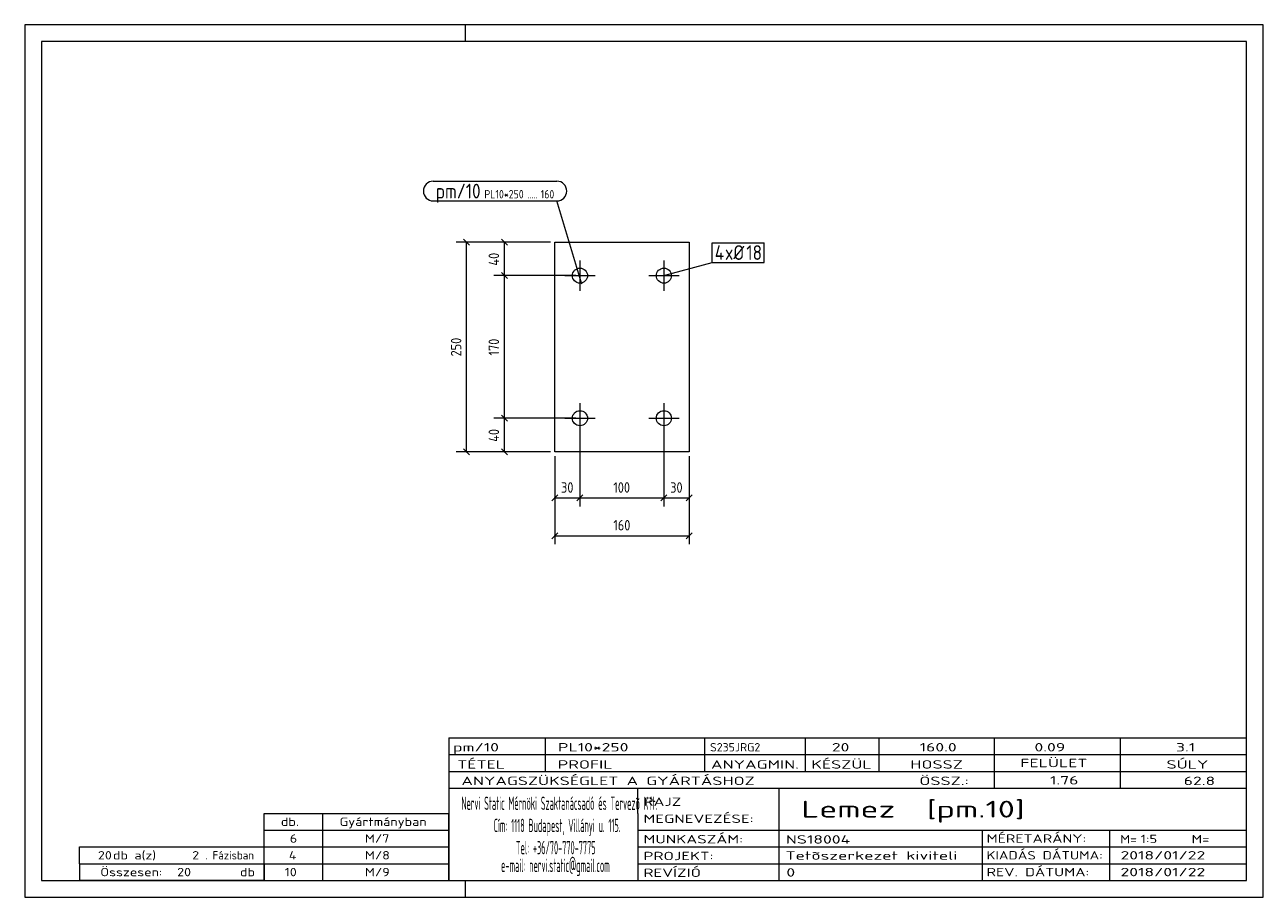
# Model space of a CAD drawing. Header units: millimetres. Extents: x 1 to 296, y 1 to 209.
import ezdxf

# ---------------------------------------------------------------- set-up
doc = ezdxf.new("R2010")
doc.units = ezdxf.units.MM
doc.header["$LTSCALE"] = 0.6
doc.linetypes.add('XKITLINE00', pattern=[0])
for name, color, linetype, lineweight in [('Bolt', 7, 'Continuous', 0), ('BoltMark', 3, 'Continuous', 0), ('DrawingSheet', 5, 'Continuous', 0), ('OtherObjectType', 1, 'Continuous', 0), ('Part', 2, 'Continuous', 0), ('PartMark', 3, 'Continuous', 0), ('Z-DIMENSIONS', 1, 'Continuous', 0)]:
    doc.layers.add(name, color=color, linetype=linetype, lineweight=lineweight)
doc.styles.add('ISOCPEUR', font='ISOCPEUR.TTF')

msp = doc.modelspace()

# ---------------------------------------------------------------- linework, layer by layer
at = {"layer": 'Bolt', "color": 4, "linetype": 'XKITLINE00', "lineweight": 0}
for p, q in [((133.24, 152.79), (133.24, 145.59)), ((153.24, 152.79), (153.24, 145.59)), ((129.64, 149.19), (136.84, 149.19)), ((149.64, 149.19), (156.84, 149.19)), ((133.24, 118.79), (133.24, 111.59)), ((153.24, 118.79), (153.24, 111.59)), ((129.64, 115.19), (136.84, 115.19)), ((149.64, 115.19), (156.84, 115.19))]:
    msp.add_line(p, q, dxfattribs=at)
for centre in [(133.24, 149.19), (153.24, 149.19), (133.24, 115.19), (153.24, 115.19)]:
    msp.add_circle(centre, 1.8, dxfattribs=at)
at = {"layer": 'BoltMark', "color": 7, "linetype": 'XKITLINE00', "lineweight": 0}
for p, q in [((164.76, 157.04), (177.09, 157.04)), ((164.76, 152.34), (164.76, 157.04)), ((177.09, 152.34), (177.09, 157.04)), ((153.24, 149.19), (164.76, 152.34)), ((164.76, 152.34), (177.09, 152.34))]:
    msp.add_line(p, q, dxfattribs=at)
at = {"layer": 'DrawingSheet', "color": 2, "linetype": 'XKITLINE00', "lineweight": 0}
for p, q in [((296, 209), (1, 209)), ((1, 209), (1, 1)), ((106, 205), (106, 209)), ((296, 1), (296, 209)), ((106, 1), (106, 5)), ((1, 1), (296, 1))]:
    msp.add_line(p, q, dxfattribs=at)
at = {"layer": 'DrawingSheet', "color": 3, "linetype": 'XKITLINE00', "lineweight": 0}
for p, q in [((292, 205), (5, 205)), ((5, 205), (5, 5)), ((292, 5), (292, 205)), ((5, 5), (292, 5))]:
    msp.add_line(p, q, dxfattribs=at)
at = {"layer": 'OtherObjectType', "color": 7, "linetype": 'XKITLINE00', "lineweight": 0}
for p, q in [((102, 39), (292, 39)), ((102, 39), (102, 35)), ((102, 39), (292, 39)), ((125, 35), (125, 39)), ((163, 35), (163, 39)), ((187, 35), (187, 39)), ((204.5, 35), (204.5, 39)), ((232, 35), (232, 39)), ((262, 35), (262, 39)), ((292, 35), (292, 39)), ((102, 35), (292, 35)), ((102, 35), (102, 5)), ((102, 35), (292, 35)), ((125, 31), (125, 35)), ((163, 31), (163, 35)), ((187, 31), (187, 35)), ((204.5, 31), (204.5, 35)), ((232, 31), (232, 35)), ((262, 31), (262, 35)), ((292, 31), (292, 35)), ((102, 31), (292, 31)), ((232, 27), (232, 31)), ((262, 27), (262, 31)), ((292, 27), (292, 31)), ((102, 27), (292, 27)), ((147, 21), (147, 27)), ((180.7, 17), (180.7, 27)), ((292, 21), (292, 27)), ((58, 21), (102, 21)), ((58, 17), (58, 21)), ((72, 17), (72, 21)), ((102, 17), (102, 21)), ((147, 21), (147, 5)), ((292, 17), (292, 21)), ((58, 17), (102, 17)), ((58, 13), (58, 17)), ((72, 13), (72, 17)), ((102, 13), (102, 17)), ((147, 17), (292, 17)), ((180.7, 5), (180.7, 17)), ((229.16, 13), (229.16, 17)), ((259.5, 5), (259.5, 17)), ((292, 13), (292, 17)), ((14, 9), (14, 13)), ((14, 13), (58, 13)), ((14, 13), (58, 13)), ((58, 9), (58, 13)), ((58, 13), (102, 13)), ((58, 9), (58, 13)), ((72, 9), (72, 13)), ((102, 9), (102, 13)), ((147, 13), (292, 13)), ((229.16, 5), (229.16, 13)), ((292, 9), (292, 13)), ((14, 9), (58, 9)), ((14, 9), (14, 5)), ((14, 9), (58, 9)), ((58, 9), (58, 5)), ((58, 9), (102, 9)), ((58, 5), (58, 9)), ((72, 5), (72, 9)), ((102, 5), (102, 9)), ((147, 9), (292, 9)), ((292, 5), (292, 9)), ((58, 5), (14, 5)), ((58, 5), (102, 5)), ((102, 5), (292, 5)), ((139.5, 5), (292, 5))]:
    msp.add_line(p, q, dxfattribs=at)
at = {"layer": 'Part', "color": 2, "linetype": 'XKITLINE00', "lineweight": 0}
for p, q in [((127.24, 107.19), (127.24, 157.19)), ((127.24, 157.19), (159.24, 157.19)), ((159.24, 157.19), (159.24, 107.19)), ((159.24, 107.19), (127.24, 107.19))]:
    msp.add_line(p, q, dxfattribs=at)
at = {"layer": 'PartMark', "color": 7, "linetype": 'XKITLINE00', "lineweight": 0}
for p, q in [((98.3, 171.7), (127.75, 171.7)), ((98.3, 167), (127.75, 167)), ((133.7, 147.13), (127.75, 167))]:
    msp.add_line(p, q, dxfattribs=at)
for centre, start, end in [((98.3, 169.35), 90, 270), ((127.75, 169.35), 270, 90)]:
    msp.add_arc(centre, 2.35, start, end, dxfattribs=at)
at = {"layer": 'Z-DIMENSIONS', "color": 7, "linetype": 'XKITLINE00', "lineweight": 0}
for p, q in [((126.24, 157.19), (103.74, 157.19)), ((105.53, 157.9), (106.95, 156.48)), ((106.24, 107.19), (106.24, 157.19)), ((126.24, 157.19), (112.74, 157.19)), ((114.53, 157.9), (115.95, 156.48)), ((115.24, 149.19), (115.24, 157.19)), ((132.24, 149.19), (112.74, 149.19)), ((132.24, 149.19), (112.74, 149.19)), ((114.53, 149.9), (115.95, 148.48)), ((114.53, 149.9), (115.95, 148.48)), ((115.24, 115.19), (115.24, 149.19)), ((132.24, 115.19), (112.74, 115.19)), ((132.24, 115.19), (112.74, 115.19)), ((114.53, 115.9), (115.95, 114.48)), ((114.53, 115.9), (115.95, 114.48)), ((115.24, 107.19), (115.24, 115.19)), ((133.24, 114.19), (133.24, 94.19)), ((133.24, 114.19), (133.24, 94.19)), ((153.24, 114.19), (153.24, 94.19)), ((153.24, 114.19), (153.24, 94.19)), ((126.24, 107.19), (103.74, 107.19)), ((105.53, 107.9), (106.95, 106.48)), ((126.24, 107.19), (112.74, 107.19)), ((114.53, 107.9), (115.95, 106.48)), ((127.24, 106.19), (127.24, 85.19)), ((127.24, 106.19), (127.24, 94.19)), ((159.24, 106.19), (159.24, 85.19)), ((159.24, 106.19), (159.24, 94.19)), ((127.95, 96.9), (126.53, 95.48)), ((127.24, 96.19), (133.24, 96.19)), ((133.95, 96.9), (132.53, 95.48)), ((133.95, 96.9), (132.53, 95.48)), ((133.24, 96.19), (153.24, 96.19)), ((153.95, 96.9), (152.53, 95.48)), ((153.95, 96.9), (152.53, 95.48)), ((153.24, 96.19), (159.24, 96.19)), ((159.95, 96.9), (158.53, 95.48)), ((127.95, 87.9), (126.53, 86.48)), ((127.24, 87.19), (159.24, 87.19)), ((159.95, 87.9), (158.53, 86.48))]:
    msp.add_line(p, q, dxfattribs=at)
at = {"layer": 'Z-DIMENSIONS', "color": 3}
for p in [(106.24, 157.19), (115.24, 157.19), (115.24, 149.19), (115.24, 149.19), (115.24, 115.19), (115.24, 115.19), (106.24, 107.19), (115.24, 107.19), (127.24, 96.19), (133.24, 96.19), (133.24, 96.19), (153.24, 96.19), (153.24, 96.19), (159.24, 96.19), (127.24, 87.19), (159.24, 87.19)]:
    msp.add_point(p, dxfattribs=at)

# ---------------------------------------------------------------- texts
at = {"layer": 'BoltMark', "color": 3, "style": 'ISOCPEUR', "width": 0.85}
for s, p in [('4', (165.36, 152.94)), ('xØ', (167.77, 152.94)), ('18', (172.88, 152.94))]:
    msp.add_text(s, height=3.5, dxfattribs=at).set_placement(p)
at = {"layer": 'OtherObjectType', "color": 7, "style": 'ISOCPEUR'}
for s, height, width, p in [('pm/10', 2, 1.525501, (103, 35.76)), ('PL10*250', 2, 1.525501, (128, 35.76)), ('S235JRG2', 2, 1.02, (164.22, 35.76)), ('20', 2, 1.525501, (193.24, 35.76)), ('160.0', 2, 1.525501, (214.16, 35.76)), ('0.09', 2, 1.525501, (241.51, 35.76)), ('3.1', 2, 1.525501, (275.22, 35.76)), ('TÉTEL', 2, 1.525501, (104, 31.66)), ('PROFIL', 2, 1.525501, (127.96, 31.66)), ('ANYAGMIN.', 2, 1.525501, (164.47, 31.66)), ('KÉSZÜL', 2, 1.525501, (188.37, 31.66)), ('HOSSZ', 2, 1.525501, (211.96, 31.66)), ('FELÜLET', 2, 1.525501, (238.13, 32)), ('SÚLY', 2, 1.525501, (272.96, 31.66)), ('ANYAGSZÜKSÉGLET A GYÁRTÁSHOZ', 2, 1.525501, (105, 27.75)), ('ÖSSZ.:', 2, 1.525501, (214.1, 27.75)), ('1.76', 2, 1.525501, (245.21, 27.88)), ('62.8', 2, 1.525501, (277.06, 27.75)), ('Nervi Static Mérnöki\xa0Szaktanácsadó\xa0és\xa0Tervezõ Kft.', 3.1765, 0.403093, (105, 21.82)), ('RAJZ', 2, 1.445, (148.38, 22.78)), ('Lemez  [pm.10]', 4, 1.474651, (186, 20)), ('MEGNEVEZÉSE:', 2, 1.445, (148.38, 18.72)), ('db.', 2, 1.211571, (62, 18)), ('Gyártmányban', 2, 1.211571, (76, 18)), ('Cím:\xa01118 Budapest, Villányi u. 115.', 3.1765, 0.403093, (112.69, 16.53)), ('6', 2, 1.211571, (64.14, 14)), ('M/7', 2, 1.211571, (82.04, 14)), ('MUNKASZÁM:', 2, 1.445, (148.38, 13.84)), ('NS18004', 2, 1.525501, (182.28, 13.78)), ('MÉRETARÁNY:', 2, 1.36, (230.1, 14)), ('M=', 2, 1.211571, (261.91, 13.84)), ('1:5', 2, 1.275, (266.79, 13.9)), ('M=', 2, 1.275, (278.95, 13.87)), ('20', 2, 1.211571, (18.43, 10)), ('db a(z)', 2, 1.211571, (22, 10)), ('2', 2, 1.211571, (40.86, 10)), ('. Fázisban', 2, 0.935, (44, 10)), ('4', 2, 1.211571, (63.9, 10)), ('M/8', 2, 1.211571, (82.04, 10)), ('Tel:\xa0+36/70-770-7775', 3.1765, 0.403093, (117.97, 11.24)), ('PROJEKT:', 2, 1.445, (148.38, 9.84)), ('Tetõszerkezet kiviteli ', 2, 1.525501, (182.2, 9.94)), ('KIADÁS DÁTUMA:', 2, 1.275, (230.1, 10)), ('2018/01/22', 2, 1.525501, (262, 10)), ('e-mail:\xa0nervi.static@gmail.com', 3.1765, 0.403093, (114.45, 7)), ('Összesen:            db', 2, 1.211571, (19, 6)), ('20', 2, 1.211571, (37.29, 6)), ('10', 2, 1.211571, (62.92, 6)), ('M/9', 2, 1.211571, (82.04, 6)), ('REVÍZIÓ', 2, 1.445, (148.38, 5.84)), ('0', 2, 1.525501, (182.41, 5.92)), ('REV. DÁTUMA:', 2, 1.36, (230.1, 6)), ('2018/01/22', 2, 1.525501, (262, 6))]:
    msp.add_text(s, height=height, dxfattribs=dict(at, width=width)).set_placement(p)
at = {"layer": 'PartMark', "color": 3, "style": 'ISOCPEUR', "width": 0.85}
msp.add_text('pm/10', height=3.5, dxfattribs=at).set_placement((98.9, 167.6))
at = {"layer": 'PartMark', "color": 4, "style": 'ISOCPEUR', "width": 0.85}
for s, p in [('PL10*250', (110.48, 167.6)), ('160', (123.88, 167.6)), ('.....', (120.7, 167.6))]:
    msp.add_text(s, height=2, dxfattribs=at).set_placement(p)
at = {"layer": 'Z-DIMENSIONS', "color": 3, "style": 'ISOCPEUR', "width": 0.85}
for s, p in [('40', (113.99, 151.58)), ('250', (104.99, 129.93)), ('170', (113.99, 130.15)), ('40', (113.99, 109.58))]:
    msp.add_text(s, height=2.5, rotation=90.0002, dxfattribs=at).set_placement(p)
for s, p in [('30', (128.74, 97.44)), ('100', (141.2, 97.44)), ('30', (154.74, 97.44)), ('160', (141.2, 88.44))]:
    msp.add_text(s, height=2.5, dxfattribs=at).set_placement(p)

doc.saveas('drawing.dxf')
